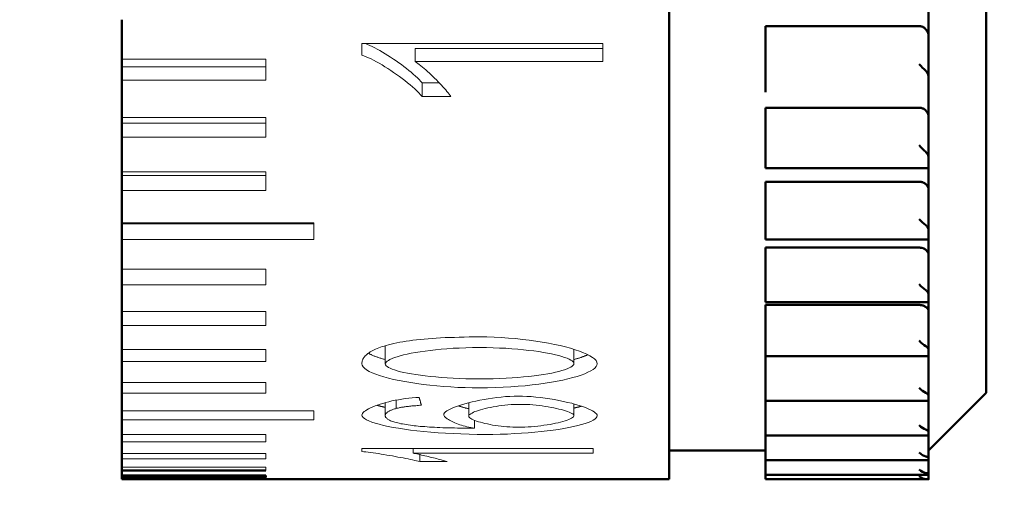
# Model space of a CAD drawing. Extents: x 2684 to 3039, y 582 to 1051.
# Tile 12 of 37: x 2968 to 2978, y 762 to 767. Entities that reach past the tile are written whole.
import ezdxf

# ---------------------------------------------------------------- set-up
doc = ezdxf.new("R2010")
doc.units = 0
doc.header["$LTSCALE"] = 2.5
for name, color, linetype, lineweight in [('Detail Circle Lines(ISO)', 7, 'Continuous', 25), ('Dimensions(ISO)', 3, 'Continuous', 18), ('Visible Edges(ISO)', 2, 'Continuous', 50)]:
    doc.layers.add(name, color=color, linetype=linetype, lineweight=lineweight)
doc.styles.add('Tekstas katalogui', font='Avgardn.ttf')
doc.dimstyles.new('Naujas_stilius', dxfattribs={"dimscale": 2.5, "dimtxt": 2.8, "dimasz": 3, "dimexe": 1, "dimexo": 0, "dimgap": 0.3, "dimtad": 1, "dimtoh": 1, "dimrnd": 1e-08, "dimtxsty": 'Tekstas katalogui', "dimcen": 0.3, "dimdle": 3, "dimclrd": 7, "dimclre": 7, "dimclrt": 7, "dimazin": 2, "dimtfac": 0.5, "dimtofl": 0, "dimtmove": 0, "dimatfit": 3, "dimfxl": 1, "dimtolj": 1, "dimlwd": 15, "dimlwe": 15, "dimarcsym": 0})

# ---------------------------------------------------------------- blocks, each defined once
blk = doc.blocks.new('*D57')
at = {"layer": 'Defpoints', "color": 0, "linetype": 'Continuous'}
for p in [(2919.879, 796.933), (3002.984, 796.933), (2911.879, 715.933)]:
    blk.add_point(p, dxfattribs=at)
at = {"layer": 'Dimensions(ISO)', "color": 7, "linetype": 'Continuous', "lineweight": 15}
for p, q in [((2919.879, 796.933), (3005.484, 796.933)), ((3002.984, 723.433), (3002.984, 789.433)), ((2911.879, 715.933), (3005.484, 715.933))]:
    blk.add_line(p, q, dxfattribs=at)
at = {"layer": 'Dimensions(ISO)', "color": 7, "linetype": 'Continuous'}
for points in [[(3001.734, 789.433), (3004.234, 789.433), (3002.984, 796.933)], [(3001.734, 723.433), (3004.234, 723.433), (3002.984, 715.933)]]:
    blk.add_solid(points, dxfattribs=at)
at = {"layer": 'Dimensions(ISO)', "color": 7, "linetype": 'Continuous', "lineweight": 18, "insert": (2998.595, 752.299), "char_height": 7, "attachment_point": 4, "rotation": 90, "style": 'Tekstas katalogui'}
blk.add_mtext('\\A1;81', dxfattribs=at)
blk = doc.blocks.new('2dDetail0')
at = {"layer": 'Detail Circle Lines(ISO)'}
blk.add_circle((131.9745, 25.5244), 11.1132, dxfattribs=at)

msp = doc.modelspace()

# ---------------------------------------------------------------- linework, layer by layer
at = {"layer": 'Visible Edges(ISO)'}
for p, q in [((2974.579, 789.329), (2974.579, 762.433)), ((2977.879, 788.533), (2977.879, 763.333)), ((2977.279, 767.039), (2977.279, 767.321)), ((2968.879, 767.214), (2968.879, 766.803)), ((2975.579, 767.147), (2977.179, 767.147)), ((2975.579, 767.147), (2975.579, 766.754)), ((2977.279, 766.609), (2977.279, 767.039)), ((2968.879, 766.803), (2968.879, 766.723)), ((2968.879, 766.585), (2968.879, 766.723)), ((2975.579, 766.683), (2975.579, 766.754)), ((2975.579, 766.525), (2975.579, 766.683)), ((2977.279, 766.525), (2977.279, 766.609)), ((2968.879, 766.585), (2968.879, 766.197)), ((2975.579, 766.495), (2975.579, 766.525)), ((2975.579, 766.495), (2975.579, 766.487)), ((2977.279, 766.525), (2977.279, 766.495)), ((2977.279, 766.495), (2977.279, 766.487)), ((2975.579, 766.487), (2975.579, 766.459)), ((2977.279, 766.459), (2977.279, 766.487)), ((2977.279, 766.2), (2977.279, 766.459)), ((2975.579, 766.299), (2977.179, 766.299)), ((2975.579, 766.299), (2975.579, 765.907)), ((2968.879, 766.197), (2968.879, 766.139)), ((2977.279, 765.772), (2977.279, 766.2)), ((2968.879, 765.992), (2968.879, 766.139)), ((2968.879, 765.992), (2968.879, 765.63)), ((2975.579, 765.839), (2975.579, 765.907)), ((2975.579, 765.695), (2975.579, 765.839)), ((2977.279, 765.695), (2977.279, 765.772)), ((2975.579, 765.671), (2975.579, 765.695)), ((2977.279, 765.671), (2975.579, 765.671)), ((2977.279, 765.695), (2977.279, 765.671)), ((2977.279, 765.44), (2977.279, 765.671)), ((2968.879, 765.63), (2968.879, 765.594)), ((2968.879, 765.438), (2968.879, 765.594)), ((2975.579, 765.529), (2977.179, 765.529)), ((2975.579, 765.529), (2975.579, 765.141)), ((2968.879, 765.438), (2968.879, 765.102)), ((2977.279, 765.016), (2977.279, 765.44)), ((2968.879, 765.102), (2968.879, 765.089)), ((2968.879, 764.926), (2968.879, 765.089)), ((2975.579, 765.076), (2975.579, 765.141)), ((2975.579, 764.948), (2975.579, 765.076)), ((2977.279, 764.948), (2977.279, 765.016)), ((2968.879, 764.926), (2968.879, 764.617)), ((2975.579, 764.929), (2975.579, 764.948)), ((2977.279, 764.929), (2975.579, 764.929)), ((2977.279, 764.948), (2977.279, 764.929)), ((2977.279, 764.765), (2977.279, 764.929)), ((2975.579, 764.843), (2977.179, 764.843)), ((2975.579, 764.843), (2975.579, 764.461)), ((2977.279, 764.348), (2977.279, 764.765)), ((2968.879, 764.457), (2968.879, 764.617)), ((2968.879, 764.457), (2968.879, 764.178)), ((2975.579, 764.4), (2975.579, 764.461)), ((2975.579, 764.289), (2975.579, 764.4)), ((2977.279, 764.289), (2977.279, 764.348)), ((2975.579, 764.275), (2975.579, 764.289)), ((2977.279, 764.275), (2975.579, 764.275)), ((2975.579, 764.246), (2977.179, 764.246)), ((2975.579, 764.246), (2975.579, 763.875)), ((2977.279, 764.289), (2977.279, 764.275)), ((2977.279, 764.179), (2977.279, 764.275)), ((2968.879, 764.033), (2968.879, 764.178)), ((2977.279, 763.774), (2977.279, 764.179)), ((2968.879, 764.033), (2968.879, 763.784)), ((2975.579, 763.818), (2975.579, 763.875)), ((2968.879, 763.657), (2968.879, 763.784)), ((2975.579, 763.723), (2975.579, 763.818)), ((2975.579, 763.714), (2975.579, 763.723)), ((2977.279, 763.723), (2977.279, 763.774)), ((2977.279, 763.723), (2977.279, 763.714)), ((2968.879, 763.657), (2968.879, 763.439)), ((2975.579, 763.714), (2975.579, 763.385)), ((2977.279, 763.714), (2975.579, 763.714)), ((2977.279, 763.688), (2977.279, 763.714)), ((2977.279, 763.297), (2977.279, 763.688)), ((2968.879, 763.328), (2968.879, 763.439)), ((2968.879, 763.328), (2968.879, 763.143)), ((2975.579, 763.333), (2975.579, 763.385)), ((2975.579, 763.256), (2975.579, 763.333)), ((2977.879, 763.333), (2977.279, 762.733)), ((2975.579, 763.25), (2975.579, 763.256)), ((2975.579, 763.25), (2975.579, 762.996)), ((2977.279, 763.25), (2975.579, 763.25)), ((2977.279, 763.256), (2977.279, 763.297)), ((2977.279, 763.256), (2977.279, 763.25)), ((2977.279, 762.922), (2977.279, 763.25)), ((2968.879, 763.05), (2968.879, 763.143)), ((2968.879, 763.05), (2968.879, 762.897)), ((2975.579, 762.949), (2975.579, 762.996)), ((2975.579, 762.891), (2975.579, 762.949)), ((2977.279, 762.891), (2977.279, 762.922)), ((2968.879, 762.822), (2968.879, 762.897)), ((2968.879, 762.822), (2968.879, 762.702)), ((2975.579, 762.888), (2975.579, 762.891)), ((2975.579, 762.888), (2975.579, 762.711)), ((2977.279, 762.888), (2975.579, 762.888)), ((2977.279, 762.891), (2977.279, 762.888)), ((2977.279, 762.652), (2977.279, 762.888)), ((2968.879, 762.646), (2968.879, 762.702)), ((2974.579, 762.733), (2975.579, 762.733)), ((2975.579, 762.67), (2975.579, 762.711)), ((2968.879, 762.646), (2968.879, 762.56)), ((2975.579, 762.631), (2975.579, 762.67)), ((2975.579, 762.63), (2975.579, 762.631)), ((2975.579, 762.63), (2975.579, 762.533)), ((2977.279, 762.63), (2975.579, 762.63)), ((2977.279, 762.631), (2977.279, 762.652)), ((2977.279, 762.631), (2977.279, 762.63)), ((2977.279, 762.488), (2977.279, 762.63)), ((2968.879, 762.522), (2968.879, 762.56)), ((2970.379, 762.522), (2968.879, 762.522)), ((2968.879, 762.522), (2968.879, 762.471)), ((2975.579, 762.498), (2975.579, 762.533)), ((2975.579, 762.478), (2975.579, 762.498)), ((2968.879, 762.471), (2970.379, 762.471)), ((2968.879, 762.452), (2968.879, 762.471)), ((2970.379, 762.452), (2968.879, 762.452)), ((2968.879, 762.452), (2968.879, 762.434)), ((2968.879, 762.434), (2970.879, 762.434)), ((2970.879, 762.434), (2968.879, 762.434)), ((2968.879, 762.434), (2968.879, 762.434)), ((2970.379, 762.452), (2970.379, 762.471)), ((2970.879, 762.433), (2970.879, 762.434)), ((2970.879, 762.433), (2974.579, 762.433)), ((2975.579, 762.478), (2975.579, 762.463)), ((2975.579, 762.478), (2975.579, 762.478)), ((2977.279, 762.478), (2975.579, 762.478)), ((2975.579, 762.434), (2975.579, 762.463)), ((2975.579, 762.433), (2975.579, 762.434)), ((2977.279, 762.433), (2975.579, 762.433)), ((2977.279, 762.478), (2977.279, 762.488)), ((2977.279, 762.433), (2977.279, 762.478)), ((2977.279, 762.478), (2977.279, 762.478))]:
    msp.add_line(p, q, dxfattribs=at)
at = {"layer": 'Visible Edges(ISO)', "lineweight": 18}
for p, q in [((2971.379, 766.966), (2973.888, 766.966)), ((2971.379, 766.966), (2971.379, 766.844)), ((2973.888, 766.914), (2971.933, 766.914)), ((2971.933, 766.914), (2971.933, 766.779)), ((2973.888, 766.779), (2973.888, 766.966)), ((2968.879, 766.803), (2970.379, 766.803)), ((2970.379, 766.585), (2970.379, 766.803)), ((2968.879, 766.723), (2970.379, 766.723)), ((2973.888, 766.779), (2971.933, 766.779)), ((2970.379, 766.585), (2968.879, 766.585)), ((2972.185, 766.556), (2972.006, 766.556)), ((2972.006, 766.556), (2972.006, 766.415)), ((2972.303, 766.415), (2972.006, 766.415)), ((2968.879, 766.197), (2970.379, 766.197)), ((2970.379, 765.992), (2970.379, 766.197)), ((2968.879, 766.139), (2970.379, 766.139)), ((2970.379, 765.992), (2968.879, 765.992)), ((2968.879, 765.63), (2970.379, 765.63)), ((2968.879, 765.594), (2970.379, 765.594)), ((2970.379, 765.438), (2970.379, 765.63)), ((2970.379, 765.438), (2968.879, 765.438)), ((2968.879, 765.102), (2970.879, 765.102)), ((2968.879, 765.089), (2970.879, 765.089)), ((2970.879, 764.926), (2970.879, 765.102)), ((2970.879, 764.926), (2968.879, 764.926)), ((2968.879, 764.617), (2970.379, 764.617)), ((2970.379, 764.457), (2970.379, 764.617)), ((2970.379, 764.457), (2968.879, 764.457)), ((2968.879, 764.178), (2970.379, 764.178)), ((2970.379, 764.033), (2970.379, 764.178)), ((2970.379, 764.033), (2968.879, 764.033)), ((2968.879, 763.784), (2970.379, 763.784)), ((2970.379, 763.657), (2970.379, 763.784)), ((2971.621, 763.814), (2971.621, 763.631)), ((2973.586, 763.784), (2973.586, 763.637)), ((2970.379, 763.657), (2968.879, 763.657)), ((2968.879, 763.439), (2970.379, 763.439)), ((2970.379, 763.328), (2970.379, 763.439)), ((2970.379, 763.328), (2968.879, 763.328)), ((2971.621, 763.229), (2971.621, 763.095)), ((2971.736, 763.256), (2971.736, 763.169)), ((2972.491, 763.228), (2972.491, 763.089)), ((2973.586, 763.216), (2973.586, 763.094)), ((2968.879, 763.143), (2970.879, 763.143)), ((2970.879, 763.05), (2970.879, 763.143)), ((2970.879, 763.05), (2968.879, 763.05)), ((2972.55, 763.046), (2972.55, 762.964)), ((2968.879, 762.897), (2970.379, 762.897)), ((2970.379, 762.822), (2968.879, 762.822)), ((2970.379, 762.822), (2970.379, 762.897)), ((2968.879, 762.702), (2970.379, 762.702)), ((2970.379, 762.646), (2970.379, 762.702)), ((2971.379, 762.754), (2973.788, 762.754)), ((2971.379, 762.754), (2971.379, 762.721)), ((2971.911, 762.754), (2971.911, 762.703)), ((2973.788, 762.703), (2971.911, 762.703)), ((2973.788, 762.703), (2973.788, 762.754)), ((2970.379, 762.646), (2968.879, 762.646)), ((2971.981, 762.689), (2971.981, 762.616)), ((2972.266, 762.616), (2971.981, 762.616)), ((2968.879, 762.56), (2970.379, 762.56)), ((2970.379, 762.522), (2970.379, 762.56))]:
    msp.add_line(p, q, dxfattribs=at)
at = {"layer": 'Visible Edges(ISO)', "flags": 128}
for points in [[(2977.179, 767.147), (2977.186, 767.147), (2977.194, 767.146), (2977.202, 767.144), (2977.209, 767.142), (2977.217, 767.139), (2977.223, 767.135), (2977.23, 767.132), (2977.236, 767.128), (2977.241, 767.123), (2977.246, 767.119), (2977.251, 767.114), (2977.255, 767.109), (2977.259, 767.103), (2977.262, 767.098), (2977.265, 767.092), (2977.268, 767.087), (2977.271, 767.081), (2977.273, 767.075), (2977.275, 767.069), (2977.276, 767.063), (2977.277, 767.057), (2977.278, 767.051), (2977.278, 767.045), (2977.279, 767.039)], [(2977.249, 766.683), (2977.251, 766.68), (2977.254, 766.678), (2977.256, 766.675), (2977.258, 766.672), (2977.26, 766.669), (2977.262, 766.666), (2977.264, 766.663), (2977.266, 766.66), (2977.267, 766.657), (2977.269, 766.654), (2977.27, 766.651), (2977.271, 766.648), (2977.273, 766.645), (2977.274, 766.641), (2977.275, 766.638), (2977.275, 766.635), (2977.276, 766.632), (2977.277, 766.628), (2977.277, 766.625), (2977.278, 766.622), (2977.278, 766.619), (2977.278, 766.616), (2977.279, 766.613), (2977.279, 766.609)], [(2977.179, 766.299), (2977.186, 766.299), (2977.194, 766.298), (2977.202, 766.297), (2977.209, 766.295), (2977.216, 766.292), (2977.223, 766.289), (2977.229, 766.286), (2977.235, 766.282), (2977.241, 766.278), (2977.246, 766.273), (2977.25, 766.269), (2977.255, 766.264), (2977.258, 766.26), (2977.262, 766.255), (2977.265, 766.25), (2977.268, 766.244), (2977.271, 766.239), (2977.273, 766.233), (2977.275, 766.228), (2977.276, 766.222), (2977.277, 766.217), (2977.278, 766.211), (2977.278, 766.206), (2977.279, 766.2)], [(2977.249, 765.839), (2977.251, 765.836), (2977.254, 765.834), (2977.256, 765.831), (2977.258, 765.829), (2977.26, 765.826), (2977.262, 765.824), (2977.264, 765.821), (2977.266, 765.818), (2977.267, 765.815), (2977.269, 765.813), (2977.27, 765.81), (2977.271, 765.807), (2977.273, 765.804), (2977.274, 765.801), (2977.275, 765.798), (2977.275, 765.795), (2977.276, 765.792), (2977.277, 765.789), (2977.277, 765.786), (2977.278, 765.783), (2977.278, 765.78), (2977.278, 765.778), (2977.279, 765.775), (2977.279, 765.772)], [(2977.179, 765.529), (2977.186, 765.529), (2977.194, 765.528), (2977.202, 765.527), (2977.209, 765.525), (2977.217, 765.523), (2977.223, 765.52), (2977.23, 765.517), (2977.236, 765.513), (2977.241, 765.51), (2977.246, 765.506), (2977.251, 765.502), (2977.255, 765.498), (2977.259, 765.493), (2977.262, 765.489), (2977.265, 765.484), (2977.268, 765.479), (2977.271, 765.475), (2977.273, 765.47), (2977.275, 765.465), (2977.276, 765.46), (2977.277, 765.455), (2977.278, 765.45), (2977.278, 765.445), (2977.279, 765.44)], [(2977.249, 765.076), (2977.251, 765.074), (2977.254, 765.072), (2977.256, 765.069), (2977.258, 765.067), (2977.26, 765.065), (2977.262, 765.062), (2977.264, 765.06), (2977.266, 765.057), (2977.267, 765.055), (2977.269, 765.052), (2977.27, 765.05), (2977.271, 765.047), (2977.273, 765.045), (2977.274, 765.042), (2977.275, 765.039), (2977.275, 765.037), (2977.276, 765.034), (2977.277, 765.032), (2977.277, 765.029), (2977.278, 765.026), (2977.278, 765.024), (2977.278, 765.021), (2977.279, 765.019), (2977.279, 765.016)], [(2977.179, 764.843), (2977.186, 764.843), (2977.194, 764.842), (2977.202, 764.841), (2977.209, 764.839), (2977.217, 764.837), (2977.223, 764.835), (2977.23, 764.832), (2977.236, 764.829), (2977.241, 764.826), (2977.246, 764.822), (2977.251, 764.819), (2977.255, 764.815), (2977.259, 764.811), (2977.262, 764.807), (2977.265, 764.803), (2977.268, 764.799), (2977.271, 764.795), (2977.273, 764.79), (2977.275, 764.786), (2977.276, 764.782), (2977.277, 764.777), (2977.278, 764.773), (2977.278, 764.769), (2977.279, 764.765)], [(2977.249, 764.4), (2977.251, 764.399), (2977.254, 764.397), (2977.256, 764.395), (2977.258, 764.393), (2977.26, 764.391), (2977.262, 764.389), (2977.264, 764.386), (2977.266, 764.384), (2977.267, 764.382), (2977.269, 764.38), (2977.27, 764.378), (2977.271, 764.375), (2977.273, 764.373), (2977.274, 764.371), (2977.275, 764.369), (2977.275, 764.366), (2977.276, 764.364), (2977.277, 764.362), (2977.277, 764.359), (2977.278, 764.357), (2977.278, 764.355), (2977.278, 764.353), (2977.279, 764.35), (2977.279, 764.348)], [(2977.179, 764.246), (2977.186, 764.246), (2977.194, 764.245), (2977.202, 764.244), (2977.209, 764.243), (2977.217, 764.241), (2977.223, 764.239), (2977.23, 764.236), (2977.236, 764.234), (2977.241, 764.231), (2977.246, 764.228), (2977.251, 764.225), (2977.255, 764.222), (2977.259, 764.219), (2977.262, 764.215), (2977.265, 764.212), (2977.268, 764.208), (2977.271, 764.205), (2977.273, 764.201), (2977.275, 764.197), (2977.276, 764.194), (2977.277, 764.19), (2977.278, 764.186), (2977.278, 764.182), (2977.279, 764.179)], [(2977.249, 763.818), (2977.251, 763.816), (2977.254, 763.815), (2977.256, 763.813), (2977.258, 763.811), (2977.26, 763.81), (2977.262, 763.808), (2977.264, 763.806), (2977.266, 763.804), (2977.267, 763.802), (2977.269, 763.8), (2977.27, 763.798), (2977.271, 763.797), (2977.273, 763.795), (2977.274, 763.793), (2977.275, 763.791), (2977.275, 763.789), (2977.276, 763.787), (2977.277, 763.785), (2977.277, 763.783), (2977.278, 763.781), (2977.278, 763.779), (2977.278, 763.777), (2977.279, 763.775), (2977.279, 763.774)], [(2977.267, 763.714), (2977.268, 763.713), (2977.269, 763.712), (2977.27, 763.711), (2977.27, 763.709), (2977.271, 763.708), (2977.272, 763.707), (2977.273, 763.706), (2977.273, 763.705), (2977.274, 763.704), (2977.275, 763.703), (2977.275, 763.702), (2977.276, 763.701), (2977.276, 763.7), (2977.277, 763.699), (2977.277, 763.697), (2977.277, 763.696), (2977.278, 763.695), (2977.278, 763.694), (2977.278, 763.693), (2977.278, 763.692), (2977.278, 763.691), (2977.279, 763.69), (2977.279, 763.689), (2977.279, 763.688)], [(2977.249, 763.333), (2977.251, 763.331), (2977.254, 763.33), (2977.256, 763.329), (2977.258, 763.327), (2977.26, 763.326), (2977.262, 763.325), (2977.264, 763.323), (2977.266, 763.322), (2977.267, 763.32), (2977.269, 763.319), (2977.27, 763.317), (2977.271, 763.315), (2977.273, 763.314), (2977.274, 763.312), (2977.275, 763.311), (2977.275, 763.309), (2977.276, 763.308), (2977.277, 763.306), (2977.277, 763.304), (2977.278, 763.303), (2977.278, 763.301), (2977.278, 763.3), (2977.279, 763.298), (2977.279, 763.297)], [(2977.249, 762.949), (2977.251, 762.948), (2977.254, 762.947), (2977.256, 762.946), (2977.258, 762.945), (2977.26, 762.944), (2977.262, 762.943), (2977.264, 762.942), (2977.266, 762.941), (2977.267, 762.94), (2977.269, 762.938), (2977.27, 762.937), (2977.271, 762.936), (2977.273, 762.935), (2977.274, 762.934), (2977.275, 762.932), (2977.275, 762.931), (2977.276, 762.93), (2977.277, 762.929), (2977.277, 762.928), (2977.278, 762.926), (2977.278, 762.925), (2977.278, 762.924), (2977.279, 762.923), (2977.279, 762.922)], [(2977.249, 762.67), (2977.251, 762.669), (2977.254, 762.669), (2977.256, 762.668), (2977.258, 762.667), (2977.26, 762.667), (2977.262, 762.666), (2977.264, 762.665), (2977.266, 762.664), (2977.267, 762.664), (2977.269, 762.663), (2977.27, 762.662), (2977.271, 762.661), (2977.273, 762.66), (2977.274, 762.66), (2977.275, 762.659), (2977.275, 762.658), (2977.276, 762.657), (2977.277, 762.656), (2977.277, 762.655), (2977.278, 762.655), (2977.278, 762.654), (2977.278, 762.653), (2977.279, 762.652), (2977.279, 762.652)], [(2977.249, 762.498), (2977.251, 762.497), (2977.254, 762.497), (2977.256, 762.497), (2977.258, 762.496), (2977.26, 762.496), (2977.262, 762.496), (2977.264, 762.495), (2977.266, 762.495), (2977.267, 762.494), (2977.269, 762.494), (2977.27, 762.494), (2977.271, 762.493), (2977.273, 762.493), (2977.274, 762.492), (2977.275, 762.492), (2977.275, 762.491), (2977.276, 762.491), (2977.277, 762.491), (2977.277, 762.49), (2977.278, 762.49), (2977.278, 762.489), (2977.278, 762.489), (2977.279, 762.489), (2977.279, 762.488)], [(2977.249, 762.434), (2977.251, 762.434), (2977.254, 762.434), (2977.256, 762.434), (2977.258, 762.434), (2977.26, 762.434), (2977.262, 762.434), (2977.264, 762.433), (2977.266, 762.433), (2977.267, 762.433), (2977.269, 762.433), (2977.27, 762.433), (2977.271, 762.433), (2977.273, 762.433), (2977.274, 762.433), (2977.275, 762.433), (2977.275, 762.433), (2977.276, 762.433), (2977.277, 762.433), (2977.277, 762.433), (2977.278, 762.433), (2977.278, 762.433), (2977.278, 762.433), (2977.279, 762.433), (2977.279, 762.433)]]:
    msp.add_lwpolyline(points, dxfattribs=at)
at = {"layer": 'Visible Edges(ISO)', "lineweight": 18, "flags": 128}
for points in [[(2972.006, 766.556), (2971.991, 766.573), (2971.974, 766.591), (2971.956, 766.61), (2971.936, 766.628), (2971.914, 766.648), (2971.891, 766.667), (2971.867, 766.687), (2971.842, 766.707), (2971.816, 766.727), (2971.79, 766.747), (2971.762, 766.767), (2971.734, 766.786), (2971.706, 766.805), (2971.678, 766.824), (2971.65, 766.842), (2971.621, 766.86), (2971.593, 766.876), (2971.566, 766.893), (2971.539, 766.908), (2971.512, 766.922), (2971.486, 766.935), (2971.462, 766.947), (2971.438, 766.957), (2971.416, 766.966)], [(2972.006, 766.415), (2971.99, 766.434), (2971.972, 766.453), (2971.951, 766.474), (2971.929, 766.494), (2971.906, 766.516), (2971.881, 766.537), (2971.854, 766.559), (2971.827, 766.581), (2971.798, 766.602), (2971.769, 766.624), (2971.739, 766.645), (2971.709, 766.666), (2971.679, 766.687), (2971.648, 766.706), (2971.618, 766.725), (2971.588, 766.744), (2971.558, 766.761), (2971.529, 766.777), (2971.501, 766.792), (2971.474, 766.806), (2971.448, 766.818), (2971.423, 766.828), (2971.4, 766.837), (2971.379, 766.844)], [(2971.933, 766.779), (2971.946, 766.77), (2971.96, 766.76), (2971.976, 766.748), (2971.992, 766.735), (2972.009, 766.722), (2972.026, 766.707), (2972.044, 766.691), (2972.062, 766.675), (2972.081, 766.658), (2972.099, 766.641), (2972.118, 766.623), (2972.136, 766.605), (2972.154, 766.587), (2972.172, 766.569), (2972.189, 766.551), (2972.206, 766.533), (2972.222, 766.516), (2972.237, 766.499), (2972.251, 766.483), (2972.264, 766.468), (2972.276, 766.453), (2972.287, 766.439), (2972.296, 766.426), (2972.303, 766.415)], [(2971.379, 763.635), (2971.379, 763.645), (2971.38, 763.654), (2971.383, 763.664), (2971.386, 763.673), (2971.39, 763.682), (2971.394, 763.691), (2971.4, 763.7), (2971.407, 763.708), (2971.414, 763.717), (2971.422, 763.725), (2971.432, 763.733), (2971.442, 763.741), (2971.453, 763.749), (2971.464, 763.757), (2971.477, 763.764), (2971.491, 763.772), (2971.505, 763.779), (2971.52, 763.786), (2971.537, 763.793), (2971.554, 763.8), (2971.572, 763.806), (2971.59, 763.813), (2971.61, 763.819), (2971.631, 763.825)], [(2971.631, 763.825), (2971.657, 763.832), (2971.684, 763.839), (2971.712, 763.846), (2971.742, 763.852), (2971.773, 763.858), (2971.805, 763.863), (2971.839, 763.869), (2971.874, 763.874), (2971.91, 763.879), (2971.947, 763.883), (2971.986, 763.887), (2972.026, 763.891), (2972.067, 763.895), (2972.11, 763.898), (2972.153, 763.901), (2972.198, 763.903), (2972.244, 763.906), (2972.292, 763.908), (2972.341, 763.909), (2972.391, 763.911), (2972.442, 763.912), (2972.495, 763.913), (2972.549, 763.913), (2972.604, 763.913)], [(2972.604, 763.913), (2972.679, 763.913), (2972.754, 763.91), (2972.829, 763.907), (2972.904, 763.902), (2972.977, 763.896), (2973.049, 763.888), (2973.12, 763.88), (2973.189, 763.87), (2973.256, 763.859), (2973.321, 763.848), (2973.383, 763.836), (2973.442, 763.823), (2973.498, 763.809), (2973.551, 763.795), (2973.6, 763.78), (2973.645, 763.765), (2973.686, 763.749), (2973.722, 763.733), (2973.753, 763.717), (2973.78, 763.7), (2973.801, 763.684), (2973.816, 763.667), (2973.825, 763.651), (2973.829, 763.634)], [(2971.621, 763.678), (2971.612, 763.681), (2971.603, 763.683), (2971.594, 763.686), (2971.586, 763.688), (2971.577, 763.691), (2971.568, 763.694), (2971.56, 763.696), (2971.552, 763.699), (2971.544, 763.702), (2971.536, 763.704), (2971.529, 763.707), (2971.521, 763.71), (2971.514, 763.712), (2971.507, 763.715), (2971.5, 763.718), (2971.493, 763.721), (2971.486, 763.724), (2971.48, 763.726), (2971.474, 763.729), (2971.467, 763.732), (2971.462, 763.735), (2971.456, 763.738), (2971.45, 763.741), (2971.445, 763.744)], [(2971.624, 763.823), (2971.624, 763.823), (2971.623, 763.822), (2971.623, 763.822), (2971.623, 763.822), (2971.623, 763.821), (2971.623, 763.821), (2971.623, 763.82), (2971.622, 763.82), (2971.622, 763.82), (2971.622, 763.819), (2971.622, 763.819), (2971.622, 763.818), (2971.622, 763.818), (2971.622, 763.818), (2971.622, 763.817), (2971.622, 763.817), (2971.622, 763.816), (2971.622, 763.816), (2971.622, 763.816), (2971.621, 763.815), (2971.621, 763.815), (2971.621, 763.814), (2971.621, 763.814), (2971.621, 763.814)], [(2972.604, 763.802), (2972.531, 763.802), (2972.461, 763.8), (2972.393, 763.798), (2972.328, 763.795), (2972.264, 763.791), (2972.203, 763.786), (2972.145, 763.78), (2972.089, 763.774), (2972.036, 763.767), (2971.985, 763.76), (2971.938, 763.752), (2971.893, 763.744), (2971.851, 763.735), (2971.813, 763.726), (2971.778, 763.717), (2971.746, 763.708), (2971.717, 763.698), (2971.693, 763.689), (2971.671, 763.679), (2971.654, 763.669), (2971.64, 763.66), (2971.63, 763.65), (2971.623, 763.641), (2971.621, 763.631)], [(2973.586, 763.637), (2973.584, 763.646), (2973.578, 763.655), (2973.567, 763.664), (2973.553, 763.673), (2973.536, 763.682), (2973.514, 763.692), (2973.489, 763.701), (2973.46, 763.71), (2973.428, 763.719), (2973.393, 763.728), (2973.354, 763.737), (2973.312, 763.745), (2973.268, 763.753), (2973.22, 763.761), (2973.169, 763.768), (2973.116, 763.774), (2973.06, 763.781), (2973.002, 763.786), (2972.941, 763.791), (2972.878, 763.795), (2972.812, 763.798), (2972.745, 763.8), (2972.675, 763.802), (2972.604, 763.802)], [(2973.731, 763.729), (2973.726, 763.726), (2973.721, 763.724), (2973.716, 763.722), (2973.711, 763.72), (2973.706, 763.718), (2973.7, 763.716), (2973.695, 763.713), (2973.689, 763.711), (2973.683, 763.709), (2973.678, 763.707), (2973.672, 763.705), (2973.666, 763.703), (2973.66, 763.701), (2973.653, 763.698), (2973.647, 763.696), (2973.641, 763.694), (2973.634, 763.692), (2973.628, 763.69), (2973.621, 763.688), (2973.614, 763.686), (2973.607, 763.684), (2973.6, 763.682), (2973.593, 763.68), (2973.586, 763.678)], [(2972.604, 763.384), (2972.528, 763.385), (2972.453, 763.386), (2972.378, 763.389), (2972.304, 763.393), (2972.23, 763.398), (2972.158, 763.405), (2972.087, 763.412), (2972.018, 763.42), (2971.951, 763.429), (2971.887, 763.438), (2971.825, 763.449), (2971.765, 763.46), (2971.709, 763.472), (2971.656, 763.485), (2971.607, 763.498), (2971.562, 763.511), (2971.522, 763.526), (2971.485, 763.54), (2971.454, 763.555), (2971.428, 763.571), (2971.407, 763.587), (2971.391, 763.603), (2971.382, 763.619), (2971.379, 763.635)], [(2971.621, 763.631), (2971.623, 763.623), (2971.63, 763.614), (2971.64, 763.605), (2971.654, 763.596), (2971.672, 763.587), (2971.693, 763.578), (2971.718, 763.57), (2971.747, 763.561), (2971.779, 763.552), (2971.815, 763.544), (2971.853, 763.536), (2971.895, 763.529), (2971.94, 763.521), (2971.987, 763.514), (2972.038, 763.508), (2972.091, 763.502), (2972.147, 763.497), (2972.205, 763.492), (2972.266, 763.488), (2972.329, 763.484), (2972.395, 763.481), (2972.462, 763.479), (2972.532, 763.478), (2972.604, 763.478)], [(2972.604, 763.478), (2972.676, 763.478), (2972.746, 763.479), (2972.813, 763.481), (2972.879, 763.484), (2972.942, 763.488), (2973.003, 763.492), (2973.062, 763.497), (2973.118, 763.503), (2973.171, 763.509), (2973.221, 763.515), (2973.269, 763.522), (2973.314, 763.53), (2973.355, 763.538), (2973.394, 763.546), (2973.429, 763.555), (2973.461, 763.563), (2973.489, 763.572), (2973.515, 763.582), (2973.536, 763.591), (2973.554, 763.6), (2973.568, 763.61), (2973.578, 763.619), (2973.584, 763.628), (2973.586, 763.637)], [(2973.829, 763.634), (2973.826, 763.62), (2973.817, 763.605), (2973.804, 763.59), (2973.785, 763.575), (2973.761, 763.56), (2973.732, 763.546), (2973.699, 763.531), (2973.661, 763.517), (2973.619, 763.503), (2973.573, 763.49), (2973.523, 763.477), (2973.469, 763.465), (2973.412, 763.453), (2973.351, 763.442), (2973.288, 763.432), (2973.221, 763.422), (2973.152, 763.414), (2973.08, 763.406), (2973.005, 763.4), (2972.929, 763.394), (2972.85, 763.39), (2972.769, 763.387), (2972.687, 763.385), (2972.604, 763.384)], [(2971.379, 763.1), (2971.38, 763.109), (2971.385, 763.118), (2971.392, 763.127), (2971.403, 763.137), (2971.416, 763.146), (2971.431, 763.156), (2971.449, 763.166), (2971.469, 763.176), (2971.491, 763.185), (2971.515, 763.195), (2971.54, 763.204), (2971.568, 763.213), (2971.597, 763.222), (2971.627, 763.231), (2971.659, 763.239), (2971.691, 763.247), (2971.725, 763.254), (2971.759, 763.26), (2971.795, 763.266), (2971.83, 763.272), (2971.866, 763.276), (2971.903, 763.28), (2971.939, 763.283), (2971.975, 763.285)], [(2971.975, 763.285), (2971.976, 763.281), (2971.977, 763.278), (2971.978, 763.274), (2971.979, 763.271), (2971.98, 763.267), (2971.981, 763.264), (2971.982, 763.26), (2971.983, 763.257), (2971.984, 763.253), (2971.985, 763.25), (2971.986, 763.247), (2971.987, 763.243), (2971.987, 763.24), (2971.988, 763.236), (2971.989, 763.233), (2971.99, 763.229), (2971.991, 763.226), (2971.992, 763.223), (2971.993, 763.219), (2971.994, 763.216), (2971.995, 763.213), (2971.996, 763.209), (2971.997, 763.206), (2971.998, 763.203)], [(2972.231, 763.104), (2972.233, 763.113), (2972.24, 763.123), (2972.25, 763.133), (2972.264, 763.143), (2972.282, 763.154), (2972.303, 763.164), (2972.327, 763.175), (2972.354, 763.186), (2972.384, 763.196), (2972.416, 763.207), (2972.451, 763.217), (2972.488, 763.227), (2972.526, 763.237), (2972.566, 763.246), (2972.608, 763.254), (2972.65, 763.263), (2972.694, 763.27), (2972.739, 763.277), (2972.784, 763.283), (2972.829, 763.288), (2972.874, 763.292), (2972.92, 763.295), (2972.965, 763.296), (2973.01, 763.297)], [(2973.028, 763.212), (2972.996, 763.211), (2972.964, 763.21), (2972.932, 763.209), (2972.899, 763.206), (2972.868, 763.203), (2972.836, 763.199), (2972.805, 763.195), (2972.775, 763.191), (2972.746, 763.186), (2972.717, 763.18), (2972.69, 763.175), (2972.663, 763.169), (2972.639, 763.162), (2972.615, 763.156), (2972.593, 763.149), (2972.573, 763.142), (2972.555, 763.136), (2972.539, 763.129), (2972.525, 763.122), (2972.513, 763.115), (2972.503, 763.108), (2972.496, 763.102), (2972.492, 763.095), (2972.491, 763.089)], [(2973.01, 763.297), (2973.051, 763.296), (2973.095, 763.295), (2973.141, 763.292), (2973.189, 763.287), (2973.237, 763.282), (2973.286, 763.276), (2973.335, 763.269), (2973.383, 763.261), (2973.43, 763.252), (2973.476, 763.243), (2973.52, 763.233), (2973.563, 763.223), (2973.603, 763.212), (2973.64, 763.201), (2973.675, 763.189), (2973.706, 763.178), (2973.734, 763.166), (2973.759, 763.155), (2973.78, 763.144), (2973.797, 763.133), (2973.811, 763.122), (2973.821, 763.112), (2973.827, 763.103), (2973.829, 763.094)], [(2973.586, 763.094), (2973.584, 763.1), (2973.58, 763.106), (2973.573, 763.112), (2973.563, 763.118), (2973.55, 763.124), (2973.535, 763.131), (2973.518, 763.137), (2973.499, 763.144), (2973.478, 763.15), (2973.455, 763.157), (2973.43, 763.163), (2973.404, 763.169), (2973.377, 763.175), (2973.348, 763.18), (2973.319, 763.186), (2973.288, 763.191), (2973.257, 763.195), (2973.225, 763.199), (2973.192, 763.203), (2973.159, 763.206), (2973.127, 763.209), (2973.094, 763.21), (2973.061, 763.211), (2973.028, 763.212)], [(2971.621, 763.181), (2971.617, 763.182), (2971.614, 763.183), (2971.61, 763.183), (2971.606, 763.184), (2971.602, 763.185), (2971.598, 763.186), (2971.594, 763.187), (2971.591, 763.188), (2971.587, 763.189), (2971.583, 763.19), (2971.58, 763.191), (2971.576, 763.191), (2971.572, 763.192), (2971.569, 763.193), (2971.565, 763.194), (2971.562, 763.195), (2971.558, 763.196), (2971.555, 763.197), (2971.551, 763.198), (2971.548, 763.199), (2971.545, 763.2), (2971.541, 763.2), (2971.538, 763.201), (2971.535, 763.202)], [(2971.736, 763.169), (2971.727, 763.166), (2971.718, 763.164), (2971.709, 763.161), (2971.701, 763.158), (2971.693, 763.155), (2971.686, 763.153), (2971.679, 763.15), (2971.672, 763.147), (2971.666, 763.144), (2971.661, 763.141), (2971.655, 763.138), (2971.65, 763.135), (2971.646, 763.132), (2971.641, 763.129), (2971.638, 763.125), (2971.634, 763.122), (2971.631, 763.119), (2971.629, 763.116), (2971.626, 763.112), (2971.625, 763.109), (2971.623, 763.106), (2971.622, 763.102), (2971.622, 763.099), (2971.621, 763.095)], [(2971.998, 763.203), (2971.983, 763.202), (2971.968, 763.201), (2971.953, 763.199), (2971.939, 763.198), (2971.926, 763.197), (2971.912, 763.196), (2971.9, 763.195), (2971.887, 763.194), (2971.875, 763.192), (2971.863, 763.191), (2971.852, 763.19), (2971.841, 763.188), (2971.83, 763.187), (2971.82, 763.185), (2971.81, 763.184), (2971.8, 763.182), (2971.791, 763.181), (2971.782, 763.179), (2971.773, 763.178), (2971.765, 763.176), (2971.757, 763.174), (2971.75, 763.173), (2971.743, 763.171), (2971.736, 763.169)], [(2972.491, 763.167), (2972.486, 763.168), (2972.481, 763.169), (2972.477, 763.17), (2972.472, 763.171), (2972.468, 763.172), (2972.463, 763.173), (2972.458, 763.174), (2972.454, 763.175), (2972.449, 763.177), (2972.445, 763.178), (2972.44, 763.179), (2972.436, 763.18), (2972.431, 763.181), (2972.427, 763.183), (2972.423, 763.184), (2972.418, 763.185), (2972.414, 763.187), (2972.41, 763.188), (2972.405, 763.189), (2972.401, 763.191), (2972.397, 763.192), (2972.393, 763.193), (2972.388, 763.195), (2972.384, 763.196)], [(2973.665, 763.193), (2973.662, 763.192), (2973.659, 763.191), (2973.656, 763.19), (2973.653, 763.189), (2973.649, 763.188), (2973.646, 763.188), (2973.643, 763.187), (2973.64, 763.186), (2973.637, 763.185), (2973.634, 763.184), (2973.63, 763.184), (2973.627, 763.183), (2973.624, 763.182), (2973.62, 763.181), (2973.617, 763.18), (2973.614, 763.179), (2973.61, 763.179), (2973.607, 763.178), (2973.603, 763.177), (2973.6, 763.176), (2973.596, 763.176), (2973.593, 763.175), (2973.589, 763.174), (2973.586, 763.173)], [(2972.665, 762.899), (2972.579, 762.9), (2972.494, 762.901), (2972.41, 762.904), (2972.328, 762.907), (2972.248, 762.911), (2972.171, 762.917), (2972.095, 762.922), (2972.022, 762.929), (2971.952, 762.937), (2971.885, 762.945), (2971.822, 762.953), (2971.761, 762.963), (2971.704, 762.972), (2971.651, 762.983), (2971.602, 762.993), (2971.558, 763.005), (2971.517, 763.016), (2971.482, 763.028), (2971.451, 763.04), (2971.426, 763.052), (2971.405, 763.064), (2971.391, 763.076), (2971.382, 763.088), (2971.379, 763.1)], [(2971.621, 763.095), (2971.622, 763.09), (2971.623, 763.085), (2971.626, 763.08), (2971.629, 763.075), (2971.633, 763.07), (2971.638, 763.065), (2971.644, 763.06), (2971.65, 763.055), (2971.658, 763.051), (2971.667, 763.046), (2971.676, 763.042), (2971.687, 763.038), (2971.698, 763.034), (2971.71, 763.03), (2971.723, 763.026), (2971.738, 763.022), (2971.753, 763.018), (2971.768, 763.015), (2971.785, 763.011), (2971.803, 763.008), (2971.821, 763.005), (2971.841, 763.001), (2971.861, 762.998), (2971.883, 762.995)], [(2972.55, 762.964), (2972.53, 762.967), (2972.511, 762.971), (2972.491, 762.975), (2972.472, 762.979), (2972.452, 762.984), (2972.434, 762.989), (2972.415, 762.995), (2972.397, 763), (2972.38, 763.006), (2972.363, 763.013), (2972.347, 763.019), (2972.331, 763.026), (2972.317, 763.032), (2972.303, 763.039), (2972.29, 763.046), (2972.279, 763.053), (2972.268, 763.06), (2972.259, 763.067), (2972.251, 763.073), (2972.244, 763.08), (2972.238, 763.086), (2972.234, 763.092), (2972.232, 763.098), (2972.231, 763.104)], [(2972.491, 763.089), (2972.492, 763.083), (2972.496, 763.077), (2972.503, 763.07), (2972.512, 763.064), (2972.524, 763.057), (2972.538, 763.05), (2972.554, 763.044), (2972.572, 763.037), (2972.592, 763.031), (2972.613, 763.025), (2972.636, 763.019), (2972.66, 763.013), (2972.686, 763.008), (2972.713, 763.002), (2972.74, 762.997), (2972.769, 762.993), (2972.798, 762.989), (2972.828, 762.985), (2972.858, 762.982), (2972.888, 762.979), (2972.919, 762.977), (2972.949, 762.975), (2972.979, 762.974), (2973.01, 762.974)], [(2973.829, 763.094), (2973.826, 763.082), (2973.818, 763.07), (2973.804, 763.059), (2973.786, 763.047), (2973.763, 763.035), (2973.735, 763.024), (2973.703, 763.012), (2973.666, 763.001), (2973.626, 762.991), (2973.581, 762.98), (2973.533, 762.97), (2973.482, 762.961), (2973.427, 762.952), (2973.369, 762.943), (2973.308, 762.936), (2973.245, 762.928), (2973.179, 762.922), (2973.111, 762.916), (2973.041, 762.911), (2972.969, 762.907), (2972.895, 762.903), (2972.819, 762.901), (2972.743, 762.9), (2972.665, 762.899)], [(2973.01, 762.974), (2973.042, 762.974), (2973.075, 762.976), (2973.109, 762.977), (2973.142, 762.979), (2973.176, 762.982), (2973.209, 762.986), (2973.242, 762.989), (2973.274, 762.994), (2973.306, 762.999), (2973.337, 763.004), (2973.366, 763.009), (2973.395, 763.015), (2973.422, 763.021), (2973.448, 763.027), (2973.472, 763.034), (2973.494, 763.04), (2973.514, 763.047), (2973.532, 763.054), (2973.548, 763.061), (2973.561, 763.068), (2973.572, 763.075), (2973.58, 763.081), (2973.584, 763.088), (2973.586, 763.094)], [(2971.883, 762.995), (2971.902, 762.993), (2971.922, 762.99), (2971.943, 762.988), (2971.964, 762.986), (2971.986, 762.983), (2972.009, 762.982), (2972.033, 762.98), (2972.057, 762.978), (2972.083, 762.976), (2972.108, 762.975), (2972.135, 762.973), (2972.163, 762.972), (2972.191, 762.971), (2972.22, 762.969), (2972.249, 762.968), (2972.28, 762.967), (2972.311, 762.967), (2972.343, 762.966), (2972.375, 762.965), (2972.409, 762.965), (2972.443, 762.964), (2972.478, 762.964), (2972.514, 762.964), (2972.55, 762.964)], [(2971.981, 762.616), (2971.965, 762.62), (2971.948, 762.624), (2971.929, 762.629), (2971.907, 762.634), (2971.885, 762.639), (2971.861, 762.644), (2971.835, 762.649), (2971.809, 762.654), (2971.781, 762.659), (2971.753, 762.664), (2971.725, 762.67), (2971.696, 762.675), (2971.667, 762.68), (2971.637, 762.685), (2971.608, 762.69), (2971.579, 762.694), (2971.551, 762.699), (2971.523, 762.703), (2971.496, 762.707), (2971.47, 762.711), (2971.445, 762.714), (2971.421, 762.717), (2971.399, 762.719), (2971.379, 762.721)], [(2971.911, 762.703), (2971.923, 762.701), (2971.937, 762.699), (2971.952, 762.696), (2971.967, 762.692), (2971.984, 762.689), (2972, 762.685), (2972.017, 762.681), (2972.035, 762.677), (2972.053, 762.673), (2972.07, 762.669), (2972.088, 762.664), (2972.106, 762.66), (2972.123, 762.656), (2972.14, 762.651), (2972.157, 762.647), (2972.173, 762.643), (2972.188, 762.639), (2972.203, 762.635), (2972.216, 762.631), (2972.229, 762.628), (2972.24, 762.624), (2972.25, 762.621), (2972.259, 762.618), (2972.266, 762.616)]]:
    msp.add_lwpolyline(points, dxfattribs=at)
at = {"layer": 'Visible Edges(ISO)'}
for centre, major_axis, ratio, start_param, end_param in [((2977.179, 766.751), (-0.1, 0.1), 0.01122, 3.946284, 4.723609), ((2977.179, 765.914), (-0.0999, 0.0999), 0.033673, 1.604456, 2.381781), ((2977.179, 765.156), (-0.0997, 0.0997), 0.078702, 1.649336, 2.426661), ((2977.179, 764.486), (-0.0992, 0.0992), 0.12405, 1.694216, 2.471541), ((2977.179, 763.908), (-0.0986, 0.0986), 0.169907, 1.739096, 2.516421), ((2977.179, 763.426), (-0.0977, 0.0977), 0.216469, 1.783976, 2.561301), ((2977.179, 763.045), (-0.0967, 0.0967), 0.263945, 1.828856, 2.606181), ((2977.179, 762.768), (-0.0954, 0.0954), 0.31256, 1.873736, 2.65106), ((2977.179, 762.597), (-0.094, 0.094), 0.362559, 1.918616, 2.69594), ((2977.179, 762.534), (-0.0924, 0.0924), 0.414214, 1.963495, 2.74082)]:
    msp.add_ellipse(centre, major_axis=major_axis, ratio=ratio, start_param=start_param, end_param=end_param, dxfattribs=at)

# ---------------------------------------------------------------- block references
at = {"layer": 'Detail Circle Lines(ISO)', "xscale": 2, "yscale": 2, "zscale": 2}
msp.add_blockref('2dDetail0', (2708.739, 720.447), dxfattribs=at)

# ---------------------------------------------------------------- dimensions: what is measured, and where the dimension line sits
at = {"layer": 'Dimensions(ISO)', "color": 7, "linetype": 'Continuous', "lineweight": 18}
dim = msp.add_linear_dim(base=(3002.984, 796.933), p1=(2911.879, 715.933), p2=(2919.879, 796.933), angle=270, dimstyle='Naujas_stilius', override={"dimtoh": 0, "dimdec": 2, "dimtp": 0, "dimtm": 0, "dimtdec": 3, "dimtmove": 1}, dxfattribs=at)
dim.commit()
dim.dimension.update_dxf_attribs({"geometry": '*D57', "text_midpoint": (3002.984, 756.433), "dimtype": 160})

doc.saveas('drawing.dxf')
